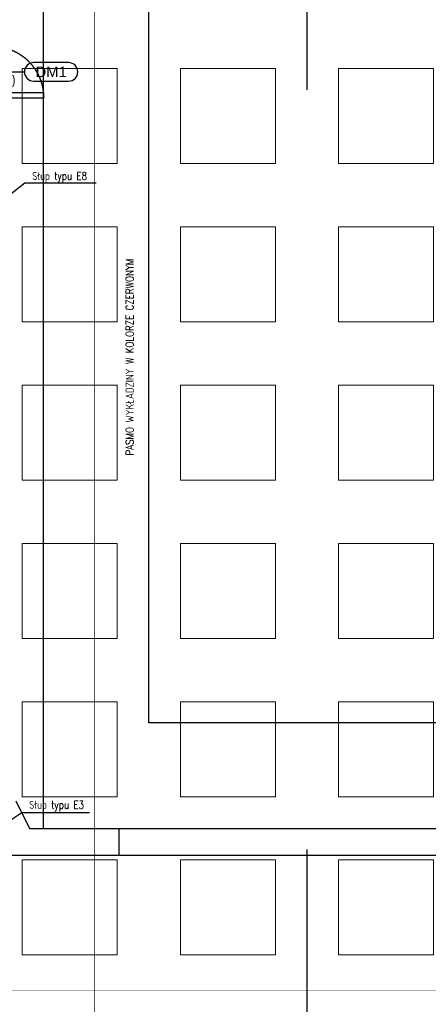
# Model space of a CAD drawing. Header units: centimetres. Extents: x -228435 to 111511, y -89367 to 428125.
# Tile 30 of 219: x -21987 to -14240, y 13665 to 32327. Entities that reach past the tile are written whole.
import ezdxf
from ezdxf.enums import TextEntityAlignment as Align
from ezdxf.xclip import XClip

# ---------------------------------------------------------------- set-up
doc = ezdxf.new("R2010")
doc.units = ezdxf.units.CM
doc.header["$LTSCALE"] = 50
doc.header["$XCLIPFRAME"] = 0
for name, pattern in [('DASHDOT2', [12.7, 6.35, -3.175, 0, -3.175]), ('HIDDEN', [9.525, 6.35, -3.175]), ('HIDDEN2', [4.7625, 3.175, -1.5875]), ('HIDDENX2', [19.05, 12.7, -6.35])]:
    doc.linetypes.add(name, pattern=pattern)
doc.layers.get('0').update_dxf_attribs({"color": 8})
for name, color, linetype in [('0_II 10 sal$0$ARCH_INFO_ETYK_DRZWI', 8, 'Continuous'), ('0_II 10 sal$0$ARCH_STROP', 8, 'Continuous'), ('ARCH_INFO_KŁADY ŚCIAN', 8, 'HIDDEN2'), ('ARCH_INFO_OPISY', 8, 'Continuous'), ('ARCH_INFO_OSIE_IST', 8, 'DASHDOT2'), ('ARCH_SZYNY', 8, 'Continuous'), ('ARCH_WYKŁADZINA', 8, 'Continuous'), ('HUFCOR', 8, 'Continuous'), ('Kondygnacja +0$0$ARCH_WYKŁADZINA', 8, 'Continuous'), ('Osie rzutów$0$ARCH_INFO_OSIE_OPISY_IST', 8, 'Continuous'), ('PANELE', 8, 'Continuous'), ('RYSUNKOWE_XREF', 8, 'Continuous')]:
    doc.layers.add(name, color=color, linetype=linetype)
doc.layers.add('ARCH_SUFITY_PODWIESZANE', color=8, linetype='HIDDENX2', lineweight=9)
doc.layers.get('HUFCOR').off()
doc.styles.add('0_II 10 sal$0$Arial', font='ARIAL.TTF')
doc.styles.add('0_II 10 sal$0$Romans', font='Romans.shx')
doc.styles.add('ROMANS-50-CM', font='romans.shx', dxfattribs={"width": 0.8, "height": 10})
doc.linetypes.add('SZYNA_LINE', pattern='A,12.7,-7.75,["SZYNA",Standard,S=2.54,R=0,X=-5.95,Y=-1.27],-7.75', length=28.2)
doc.dimstyles.new('ISO-25', dxfattribs={"dimtxt": 2.5, "dimasz": 2.5, "dimexe": 1.25, "dimexo": 0.625, "dimtad": 1, "dimtxsty": 'Standard', "dimcen": 2.5, "dimadec": 0, "dimazin": 0, "dimtfac": 1, "dimtmove": 0, "dimatfit": 3, "dimfxl": 0, "dimarcsym": 0})

# ---------------------------------------------------------------- blocks, each defined once
blk = doc.blocks.new('SU Lampy kwadratowe +0')
at = {"layer": 'ARCH_SUFITY_PODWIESZANE', "ltscale": 2.5}
for points in [[(9920, 7640), (10100, 7640), (10100, 7460), (9920, 7460)], [(10220, 7640), (10400, 7640), (10400, 7460), (10220, 7460)], [(10520, 7640), (10700, 7640), (10700, 7460), (10520, 7460)], [(9920, 7340), (10100, 7340), (10100, 7160), (9920, 7160)], [(10220, 7340), (10400, 7340), (10400, 7160), (10220, 7160)], [(10520, 7340), (10700, 7340), (10700, 7160), (10520, 7160)], [(9920, 7040), (10100, 7040), (10100, 6860), (9920, 6860)], [(10220, 7040), (10400, 7040), (10400, 6860), (10220, 6860)], [(10520, 7040), (10700, 7040), (10700, 6860), (10520, 6860)], [(9920, 6740), (10100, 6740), (10100, 6560), (9920, 6560)], [(10220, 6740), (10400, 6740), (10400, 6560), (10220, 6560)], [(10520, 6740), (10700, 6740), (10700, 6560), (10520, 6560)], [(9920, 6440), (10100, 6440), (10100, 6260), (9920, 6260)], [(10220, 6440), (10400, 6440), (10400, 6260), (10220, 6260)], [(10520, 6440), (10700, 6440), (10700, 6260), (10520, 6260)], [(9920, 6140), (10100, 6140), (10100, 5960), (9920, 5960)], [(10220, 6140), (10400, 6140), (10400, 5960), (10220, 5960)], [(10520, 6140), (10700, 6140), (10700, 5960), (10520, 5960)]]:
    blk.add_lwpolyline(points, close=True, dxfattribs=at)
blk = doc.blocks.new('Linie kładów 0')
at = {"layer": 'ARCH_INFO_KŁADY ŚCIAN', "ltscale": 10, "const_width": 1}
for points in [[(10056.9, 5618.7), (10056.9, 11674.1)], [(6335.3, 5893.4), (11516.8, 5893.4), (11516.8, 6729.9), (13383.9, 6729.9)]]:
    blk.add_lwpolyline(points, dxfattribs=at)
blk = doc.blocks.new('0_II 10 sal$0$T-drzwi_prawe-200')
at = {"layer": '0_II 10 sal$0$ARCH_INFO_ETYK_DRZWI'}
blk.add_line((0, 0), (60, 0), dxfattribs=at)
blk.add_lwpolyline([(143.7, 17.5), (77.5, 17.5, 1), (77.5, -17.5), (143.7, -17.5, 1)], format="xyb", close=True, dxfattribs=at)
at = {"layer": '0_II 10 sal$0$ARCH_INFO_ETYK_DRZWI', "color": 1, "style": '0_II 10 sal$0$Arial'}
blk.add_attdef('ADS_DRZWI:ODPORNOŚĆ_OGNIOWA', text='', height=20, rotation=90, dxfattribs=at).set_placement((-25.5, 0.1), align=Align.BOTTOM_CENTER)
at = {"layer": '0_II 10 sal$0$ARCH_INFO_ETYK_DRZWI', "style": '0_II 10 sal$0$Romans', "width": 0.8}
for tag, p in [('ADS_DRZWI:SZEROKOŚĆ', (20.5, 8)), ('ADS_DRZWI:WYSOKOŚĆ', (20.5, -28))]:
    blk.add_attdef(tag, text='', height=22, dxfattribs=at).set_placement(p, align=Align.CENTER)
at = {"layer": '0_II 10 sal$0$ARCH_INFO_ETYK_DRZWI', "style": '0_II 10 sal$0$Arial'}
blk.add_attdef('ADS_DRZWI:SYMBOL', text='', height=20, dxfattribs=at).set_placement((110.7, 0), align=Align.MIDDLE)
blk = doc.blocks.new('A$C50B549AF')
at = {"layer": 'ARCH_SZYNY', "linetype": 'SZYNA_LINE', "ltscale": 2.5}
for p, q in [((3659.8, 1252.3, 1260), (3685.7, 1199.8, 1260)), ((3685.7, 1199.8, 1260), (3854.5, 1199.8, 1260)), ((3854.5, 1199.8, 1260), (3854.5, 1149.7, 1260)), ((2332.9, 1149.7, -421.8), (4965.7, 1149.7, 1260))]:
    blk.add_line(p, q, dxfattribs=at)
blk = doc.blocks.new('drzwi')
at = {"linetype": 'HIDDEN', "ltscale": 20}
for p, q in [((158, 97), (138, 0)), ((138, 0), (1102, 0)), ((235, -20), (138, 0)), ((138, 0), (138, -964)), ((158, 97), (1082, 97)), ((1082, 97), (1102, 0)), ((235, -20), (235, -944)), ((235, -944), (138, -964))]:
    blk.add_line(p, q, dxfattribs=at)
blk.add_arc((138, 0), 964, 270, 0, dxfattribs=at)
blk = doc.blocks.new('Osie rzutów')
at = {"layer": 'ARCH_INFO_OSIE_IST', "ltscale": 10}
for p, q in [((10460, 12510), (10460, 4623.3)), ((4436, 7400), (15156.5, 7400)), ((4436, 6800), (15156.5, 6800)), ((4436, 6200), (15156.5, 6200))]:
    blk.add_line(p, q, dxfattribs=at)
blk = doc.blocks.new('A$C6FDA0163')
at = {"layer": 'RYSUNKOWE_XREF'}
blk.add_blockref('Osie rzutów', (-10460, -9819, -630), dxfattribs=at)

msp = doc.modelspace()

# ---------------------------------------------------------------- linework, layer by layer
at = {"layer": 'ARCH_WYKŁADZINA', "linetype": 'Continuous', "lineweight": -3}
for p, q in [((-21540, 68500, 630), (-21540, 17000, 630)), ((-19540, 19000, 630), (-19540, 68500, 630)), ((-13540, 19000, 630), (-19540, 19000, 630)), ((-21540, 17000, 630), (-11540, 17000, 630))]:
    msp.add_line(p, q, dxfattribs=at)
at = {"layer": 'Kondygnacja +0$0$ARCH_WYKŁADZINA', "linetype": 'Continuous', "lineweight": -3}
for p, q in [((-13540, 19000, 630), (-19540, 19000, 630)), ((-21540, 17000, 630), (-11540, 17000, 630))]:
    msp.add_line(p, q, dxfattribs=at)

# ---------------------------------------------------------------- block references
ref = msp.add_blockref('A$C6FDA0163', (-16540, 53190.5, 630), dxfattribs=dict(xscale=10, yscale=10, zscale=10))
XClip(ref).set_block_clipping_path([(-400.031931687, -2219.05), (399.968068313, 380.95)])
at = {"layer": '0_II 10 sal$0$ARCH_STROP', "linetype": 'Continuous', "lineweight": -3}
ref = msp.add_blockref('0_II 10 sal$0$T-drzwi_prawe-200', (-22496.91775, 31338.64855, -5670), dxfattribs=dict(at, xscale=10, yscale=10, zscale=10))
ref.add_attrib('ADS_DRZWI:SZEROKOŚĆ', '90', dxfattribs={"layer": '0_II 10 sal$0$ARCH_INFO_ETYK_DRZWI', "height": 220, "style": '0_II 10 sal$0$Romans', "width": 0.8}).set_placement((-22291.97234, 31418.64855, -5670), align=Align.CENTER)
ref.add_attrib('ADS_DRZWI:SYMBOL', 'DM1', dxfattribs={"layer": '0_II 10 sal$0$ARCH_INFO_ETYK_DRZWI', "height": 200, "style": '0_II 10 sal$0$Arial'}).set_placement((-21390.04248, 31338.64855, -5670), align=Align.MIDDLE)
ref.add_attrib('ADS_DRZWI:WYSOKOŚĆ', '220', dxfattribs={"layer": '0_II 10 sal$0$ARCH_INFO_ETYK_DRZWI', "height": 220, "style": '0_II 10 sal$0$Romans', "width": 0.8}).set_placement((-22291.97234, 31058.64855, -5670), align=Align.CENTER)
at = {"layer": 'ARCH_INFO_KŁADY ŚCIAN', "xscale": 10, "yscale": 10, "zscale": 10}
msp.add_blockref('Linie kładów 0', (-121140, -45000, 630), dxfattribs=at)
at = {"layer": 'ARCH_SUFITY_PODWIESZANE', "ltscale": 2.5, "xscale": 10, "yscale": 10, "zscale": 10}
msp.add_blockref('SU Lampy kwadratowe +0', (-121140, -45000, -5670), dxfattribs=at)
at = {"layer": 'HUFCOR', "xscale": 10, "yscale": 10, "zscale": 10}
msp.add_blockref('A$C50B549AF', (-58654.9183, 4996.03602, -5670), dxfattribs=at)
at = {"layer": 'Osie rzutów$0$ARCH_INFO_OSIE_OPISY_IST', "xscale": 10, "yscale": 10, "zscale": 10}
msp.add_blockref('Osie rzutów', (-121140, -45000, 630), dxfattribs=at)
at = {"layer": 'PANELE', "linetype": 'ByBlock', "rotation": 90}
msp.add_blockref('drzwi', (-22491.48706, 30709.91012, 630), dxfattribs=at)

# ---------------------------------------------------------------- texts
at = {"layer": 'ARCH_INFO_OPISY', "char_height": 150, "width": 6265.3267976, "attachment_point": 1, "style": 'ROMANS-50-CM'}
for s, insert in [('Słup typu E8', (-21750.03654, 29440.19265, 630)), ('Słup typu E3', (-21807.69977, 17521.49767, 630))]:
    msp.add_mtext(s, dxfattribs=dict(at, insert=insert))
at = {"layer": 'ARCH_INFO_OPISY', "insert": (-19976.49503, 24067.26933, 630), "char_height": 150, "width": 5818.1964207, "attachment_point": 1, "rotation": 90, "style": 'ROMANS-50-CM'}
msp.add_mtext('PASMO WYKŁADZINY W KOLORZE CZERWONYM', dxfattribs=at)

# ---------------------------------------------------------------- leaders
at = {"layer": 'ARCH_INFO_OPISY'}
for points in [[(-22185, 29000, 630), (-21890.61562, 29234.02862, 630), (-20539.3606, 29234.02862, 630)], [(-22174.64356, 17146.70189, 630), (-21948.27886, 17302.52059, 630), (-20660.71417, 17302.52059, 630)]]:
    msp.add_leader(points, dimstyle='ISO-25', override={"dimscale": 5, "dimasz": 2, "dimtad": 0, "dimldrblk": 'Dot'}, dxfattribs=at)

doc.saveas('drawing.dxf')
